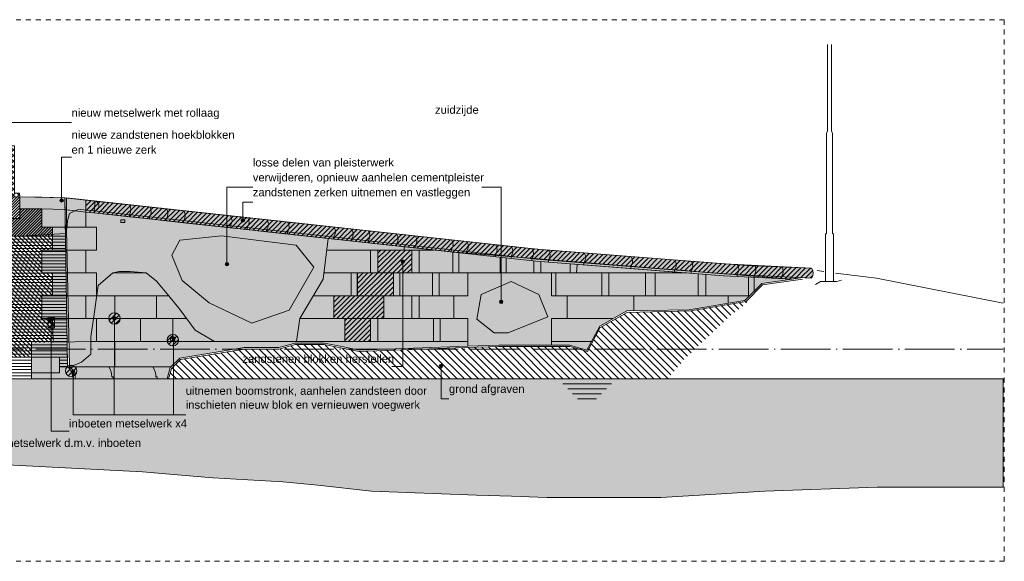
# Model space of a CAD drawing. Extents: x -251883 to 250656, y 0 to 909157.
# Tile 50 of 70: x 7424 to 27250, y 540829 to 551729. Entities that reach past the tile are written whole.
import ezdxf

# ---------------------------------------------------------------- set-up
doc = ezdxf.new("R2010")
doc.units = 0
doc.header["$MEASUREMENT"] = 0
doc.linetypes.add('DASHDOT', pattern=[1250, 1000, -112.5, 25, -112.5])
doc.linetypes.add('DASHED', pattern=[200, 100, -100])
doc.layers.add('A-0070-SYMBOOL', color=8, linetype='Continuous')
doc.layers.add('A-1100-TXT+MT-SO', color=7, linetype='Continuous')
pattern_1 = [(45, (0, 0), (-49.497475, 49.497475), [])]
pattern_2 = [(135, (0, 0), (-56.568542, -56.568542), []), (45, (0, 0), (-56.568542, 56.568542), [])]

# ---------------------------------------------------------------- blocks, each defined once
blk = doc.blocks.new('M-MAATREGELEN_467')
at = {"linetype": 'Continuous', "lineweight": 5}
h = blk.add_hatch(dxfattribs=at)
h.set_pattern_fill('@AV103', color=213, style=0, pattern_type=0)
h.set_pattern_definition(pattern_2)
h.paths.add_polyline_path([(158000, -31683), (158000, -31600), (158200, -31600), (158200, -30650), (158350, -30650), (158350, -31600), (170100, -31600), (170100, -30650), (170300, -30650), (170300, -31600), (170400, -31600), (170412, -31673)], flags=0)
h = blk.add_hatch(dxfattribs=at)
h.set_pattern_fill('@AV106', color=231, style=0, pattern_type=0)
h.set_pattern_definition([(45, (0, 0), (-28.284271, 28.284271), [])])
h.paths.add_polyline_path([(157524, -32466), (166840, -32466), (166840, -32715), (167600, -32715), (167600, -32466), (171065, -32466), (171065, -32287), (170850, -32287), (170853, -31917), (170412, -31917), (170412, -31673), (167177, -31683), (162177, -31683), (157393, -31683), (157406, -31861), (157498, -31901)], flags=0)
for color, points in [(254, [(171328, -32415), (170412, -32466), (167280, -32466), (166930, -32500), (166840, -32560), (166840, -32220), (168328, -32220), (169190, -32220), (169190, -32110), (170412, -32110), (170412, -31673), (171317, -31694)]), (254, [(171741, -31982), (171300, -31934), (170853, -31917), (170412, -31917), (170412, -31673), (170850, -31683), (171317, -31694), (171741, -31740)]), (254, [(171347, -32340), (171347, -31697), (171925, -31760), (171903, -31959), (171621, -31928), (171571, -31940), (171491, -31970), (171411, -32010), (171371, -32160), (171361, -32250)]), (254, [(170850, -32287), (170853, -31917), (171300, -31934), (171741, -31982), (171741, -32287)]), (8, [(171903, -32000), (171903, -31959), (171925, -31760), (180823, -32732), (184594, -33025), (186352, -33110, -0.331341), (186348, -33310), (186161, -33301), (185961, -33332), (184579, -33264), (180801, -32971)]), (254, [(171410, -35071), (171347, -32340), (171361, -32250), (171371, -32160), (171411, -32010), (171491, -31970), (171571, -31940), (171621, -31928), (171903, -31959), (171903, -32000), (172611, -32077), (173020, -32121), (173357, -32158), (173706, -32196), (174646, -32299), (174989, -32336), (175379, -32379), (176615, -32514), (176516, -33331), (176050, -34127), (175980, -34587), (175418, -34587), (174330, -34587), (173940, -34361), (173640, -33951), (173410, -33667), (173160, -33371), (172950, -33207), (172630, -33181), (172410, -33181), (172280, -33207), (172230, -33250), (171984, -33461), (171966, -33594), (171910, -33991), (171840, -34491), (171840, -34841), (171650, -35001), (171490, -35069)]), (254, [(171065, -32287), (171955, -32287), (171955, -32747), (171065, -32747)]), (253, [(173630, -32550), (174470, -32460), (175970, -32650), (176330, -33090), (175830, -33960), (175080, -34220), (174220, -33810), (173680, -33360), (173470, -32850)]), (8, [(171410, -35100), (171410, -35071), (171490, -35069), (171650, -35001), (171840, -34841), (171840, -34491), (171891, -34127), (171910, -33991), (171944, -33751), (171966, -33594), (171984, -33461), (172230, -33250), (172280, -33207), (172410, -33181), (172630, -33181), (172950, -33207), (173160, -33371), (173410, -33667), (173640, -33951), (173940, -34361), (174330, -34587), (175418, -34587), (175980, -34587), (176050, -34127), (176516, -33331), (176615, -32514), (180801, -32971), (182459, -33100), (184579, -33264), (185961, -33332), (185347, -33421), (185007, -33762), (183887, -33950), (182630, -33973), (182086, -34281), (181825, -34763), (181474, -34661), (181116, -34661), (181116, -34127), (181431, -34127), (181431, -33667), (181113, -33667), (181113, -33207), (179430, -33207), (179430, -33667), (179150, -33667), (179150, -34127), (179430, -34127), (179430, -34680), (177244, -34761), (176892, -34691), (176540, -34621), (175956, -34621), (175624, -34710), (174926, -34710), (173628, -34923), (173452, -35100)]), (254, [(171741, -32747), (171741, -33207), (170850, -33207), (170850, -32747)]), (254, [(171065, -33207), (171955, -33207), (171955, -33667), (171065, -33667)]), (254, [(179430, -34127), (179150, -34127), (179150, -33667), (179430, -33667), (179430, -33207), (181113, -33207), (181113, -33667), (181431, -33667), (181431, -34127), (181116, -34127), (181116, -34503), (181116, -34661), (180056, -34661), (179430, -34680)]), (253, [(179610, -34140), (179700, -33640), (180300, -33380), (180860, -33640), (181040, -34090), (180240, -34410), (179960, -34410)]), (254, [(170850, -33667), (171741, -33667), (171741, -34127), (170850, -34127)]), (254, [(171070, -34124), (171955, -34127), (171955, -34587), (171077, -34602)]), (254, [(170646, -34587), (171364, -34587), (171372, -35100), (171210, -35100), (171210, -34902), (170646, -34902)]), (8, [(170646, -35220), (170646, -34902), (171210, -34902), (171210, -35100), (171372, -35100, -0.236169), (171472, -35300), (171492, -35300), (171492, -35340), (170641, -35340)]), (8, [(173452, -35100), (173438, -35114), (173376, -35340), (171522, -35340), (171522, -35270), (171500, -35270, 0.28015), (171410, -35100)]), (111, [(135732, -37882), (135732, -35340), (190212, -35340), (190212, -37521), (187671, -37521), (185410, -37600), (183324, -37730), (181018, -37730), (180312, -37700), (179607, -37680), (178901, -37650), (177490, -37600), (176408, -37480), (175703, -37410), (174997, -37370), (174292, -37330), (173586, -37270), (172880, -37210), (168976, -37010), (168271, -37010), (167565, -37000), (166859, -37000), (165778, -37000), (165073, -37000), (164367, -37000), (163661, -37030), (162956, -37030), (162250, -37030), (161544, -37040), (160463, -37020), (159758, -37030), (159052, -37070), (158346, -37060), (157641, -37110), (156935, -37090), (156229, -37160), (155148, -37170), (154443, -37180), (153361, -37200), (152280, -37220), (151199, -37230), (150118, -37250), (149412, -37270), (148707, -37290), (148001, -37310), (146920, -37310), (146214, -37370), (145509, -37390), (144803, -37410), (143722, -37370), (143016, -37480), (142311, -37500), (140524, -37480), (139818, -37590), (139113, -37610), (137701, -37730), (136996, -37820), (136290, -37850)])]:
    blk.add_hatch(color=color, dxfattribs=at).paths.add_polyline_path(points, flags=0)
h = blk.add_hatch(dxfattribs=at)
h.set_pattern_fill('@AV093', color=154, style=0, pattern_type=0)
h.set_pattern_definition(pattern_1)
h.paths.add_polyline_path([(171741, -31740), (175750, -32176), (179410, -32578), (180304, -32675), (180700, -32718), (181056, -32750), (185050, -33060), (186352, -33110, -0.33131), (186348, -33310), (186161, -33301), (185950, -33333), (179096, -32785), (171903, -32000), (171741, -31982)], flags=0)
h = blk.add_hatch(dxfattribs=at)
h.set_pattern_fill('@AVMWH2', color=251, style=0, pattern_type=0)
h.set_pattern_definition([(0, (0, 0), (0, 62.5), [])])
h.paths.add_polyline_path([(170641, -35340), (170646, -34902), (171210, -34902), (171210, -35100), (171372, -35100), (171328, -32415), (170412, -32466), (167280, -32466), (167090, -33220), (167090, -34020), (166920, -34020), (166920, -33220), (167090, -33220), (167280, -32466), (166930, -32500), (166840, -32560), (166840, -32715), (166920, -32715), (166920, -33090), (166810, -33090), (166810, -33466), (166920, -33466), (166920, -33778), (166810, -33778), (166810, -34090), (166920, -34090), (166920, -34527), (166810, -34527), (166810, -34902), (169950, -34902), (169950, -35340)], flags=0)
h = blk.add_hatch(dxfattribs=at)
h.set_pattern_fill('@AV058', color=30, style=0, pattern_type=0)
h.set_pattern_definition([(135, (0, 0), (-42.426407, -42.426407), [])])
h.paths.add_polyline_path([(167600, -32466), (167600, -32600), (167600, -32715), (167600, -33207), (170100, -33207), (170100, -34450), (168950, -34450), (168450, -34550), (168080, -34902), (170646, -34902), (170650, -34610), (171077, -34602), (171070, -34124), (170850, -34127), (170850, -33667), (171065, -33667), (171065, -33207), (170850, -33207), (170850, -32747), (171065, -32747), (171065, -32466), (170850, -32466), (170855, -32463)], flags=0)
h = blk.add_hatch(dxfattribs=at)
h.set_pattern_fill('@AV093', color=154, style=0, pattern_type=0)
h.set_pattern_definition(pattern_1)
h.paths.add_polyline_path([(178300, -32747), (177620, -32747), (177620, -33207), (177200, -33207), (177200, -33667), (176730, -33667), (176730, -34127), (176950, -34127), (176950, -34587), (177470, -34587), (177470, -34127), (177740, -34127), (177740, -33667), (177930, -33667), (177930, -33207), (178300, -33207)], flags=0)
h = blk.add_hatch(dxfattribs=at)
h.set_pattern_fill('@GA03b', color=92, style=0, pattern_type=0)
h.set_pattern_definition([(135, (0, 0), (-70.71068, -70.71068), [])])
h.paths.add_polyline_path([(173404, -35340), (173464, -35130), (173644, -34950), (174880, -34748), (175621, -34740), (175960, -34651), (176510, -34651), (177240, -34791), (179980, -34691), (181486, -34691), (181840, -34791), (182090, -34311), (182641, -34001), (183910, -33971), (185102, -33767), (184723, -34061), (183790, -34941), (183450, -35340)], flags=0)
h = blk.add_hatch(dxfattribs=at)
h.set_pattern_fill('@AV093', color=154, style=0, pattern_type=0)
h.set_pattern_definition(pattern_1)
h.paths.add_polyline_path([(172220, -34060, 1), (172410, -34190, 1)], flags=0)
h = blk.add_hatch(dxfattribs=at)
h.set_pattern_fill('@AV103', color=213, style=0, pattern_type=0)
h.set_pattern_definition(pattern_2)
h.paths.add_polyline_path([(170978, -34314), (170978, -34100), (171108, -34100), (171108, -34314)], flags=0)
h = blk.add_hatch(dxfattribs=at)
h.set_pattern_fill('@AV093', color=154, style=0, pattern_type=0)
h.set_pattern_definition(pattern_1)
h.paths.add_polyline_path([(173395, -34495, 1), (173585, -34625, 1)], flags=0)
h = blk.add_hatch(dxfattribs=at)
h.set_pattern_fill('@AV093', color=154, style=0, pattern_type=0)
h.set_pattern_definition(pattern_1)
h.paths.add_polyline_path([(171346, -35115, 1), (171536, -35245, 1)], flags=0)
at = {"color": 7, "linetype": 'DASHED', "lineweight": 0}
blk.add_lwpolyline([(135732, -39011), (135732, -28111), (190232, -28111), (190232, -39011)], close=True, dxfattribs=at)
at = {"color": 8, "linetype": 'Continuous', "lineweight": 5}
for points in [[(186632, -33380), (186632, -32430), (186652, -32410), (186652, -30400), (186671, -30350), (186671, -28610)], [(186791, -33380), (186791, -32430), (186771, -32410), (186771, -30400), (186752, -30350), (186752, -28610)], [(170412, -31673), (170412, -32110), (169190, -32110), (169190, -32220), (166840, -32220)], [(170412, -31673), (171317, -31694), (171372, -35100)], [(171347, -31697), (180823, -32732), (184594, -33025), (186352, -33110)], [(171903, -32000), (171903, -31959), (171925, -31760)], [(171903, -31959), (171621, -31928), (171571, -31940), (171491, -31970), (171411, -32010), (171371, -32160), (171361, -32250), (171347, -32340)], [(171903, -31959), (180804, -32931), (184581, -33224), (186348, -33310)], [(171903, -32000), (180801, -32971), (184579, -33264), (185961, -33332)], [(171328, -32415), (170412, -32466), (167280, -32466), (166930, -32500), (166840, -32560)], [(171410, -35071), (171490, -35069), (171650, -35001), (171840, -34841), (171840, -34491), (171910, -33991), (171984, -33461), (172280, -33207), (172410, -33181), (172630, -33181), (172950, -33207), (173160, -33371), (173410, -33667), (173640, -33951), (173940, -34361), (174330, -34587), (175418, -34587), (175980, -34587), (176050, -34127), (176516, -33331), (176615, -32514)], [(178150, -32747), (178150, -32681)], [(178748, -32747), (176587, -32747)], [(177470, -32747), (177470, -33207)], [(177620, -32747), (177620, -33207)], [(178300, -32747), (178300, -33207)], [(178450, -32747), (178450, -33207)], [(179130, -32788), (179130, -33207)], [(179250, -32809), (179250, -33207)], [(180080, -32887), (180080, -33207)], [(180200, -32905), (180200, -33207)], [(180760, -32966), (180760, -33207)], [(180900, -32979), (180900, -33207)], [(181490, -33207), (181490, -33024)], [(181630, -33035), (181617, -33207)], [(172950, -33207), (172280, -33207)], [(183838, -33207), (176531, -33207)], [(177080, -33207), (177080, -33667)], [(177210, -33207), (177210, -33667)], [(177930, -33207), (177930, -33667)], [(178060, -33207), (178060, -33667)], [(178720, -33207), (178720, -33667)], [(178850, -33207), (178850, -33667)], [(181116, -34661), (181116, -34127), (181431, -34127), (181431, -33667), (181113, -33667), (181113, -33207), (179430, -33207), (179430, -33667), (179150, -33667), (179150, -34127), (179430, -34127), (179430, -34680)], [(181200, -33207), (181200, -33667)], [(182130, -33207), (182130, -33667)], [(182270, -33207), (182270, -33667)], [(183010, -33207), (183010, -33667)], [(183200, -33207), (183200, -33667)], [(184070, -33225), (184070, -33667)], [(184220, -33236), (184220, -33667)], [(185080, -33289), (185080, -33667)], [(185195, -33293), (185195, -33573)], [(186461, -33160), (186601, -33180)], [(186831, -33212), (187661, -33310), (190212, -33818)], [(186171, -33335), (185361, -33450), (185031, -33780), (183910, -33971), (182641, -34001), (182090, -34311), (181840, -34791), (181486, -34691), (180981, -34691), (180051, -34691), (179181, -34712), (177240, -34791), (176537, -34651), (175960, -34651), (175621, -34740), (174931, -34740), (173644, -34950), (173464, -35130), (173404, -35340)], [(186431, -33440), (186531, -33380), (186861, -33380), (186951, -33350)], [(173410, -33667), (171955, -33667)], [(172319, -34127), (172319, -33667)], [(173160, -34127), (173160, -33667)], [(179430, -33667), (176319, -33667)], [(176730, -33667), (176730, -34127)], [(177740, -33667), (177740, -34127)], [(178300, -33667), (178300, -34127)], [(178450, -33667), (178450, -34127)], [(181431, -33667), (185101, -33667)], [(182770, -33667), (182770, -33970)], [(184670, -33667), (184670, -33818)], [(173768, -34127), (171891, -34127)], [(172840, -34587), (172840, -34127)], [(173487, -34498), (173487, -34127)], [(179430, -34127), (176050, -34127)], [(176950, -34127), (176950, -34587)], [(177470, -34127), (177470, -34587)], [(177620, -34127), (177620, -34587)], [(178740, -34127), (178740, -34587)], [(178870, -34127), (178870, -34587)], [(181431, -34127), (182359, -34127)], [(178693, -34587), (171840, -34587)], [(172319, -35100), (172319, -34587)], [(179430, -34587), (178693, -34587)], [(181116, -34587), (181921, -34587)], [(170641, -35340), (170646, -35220), (171210, -35220), (171210, -34902), (170646, -34902), (170646, -35220)], [(171372, -35100), (171210, -35100)], [(171410, -35100), (173452, -35100)]]:
    blk.add_lwpolyline(points, dxfattribs=at)
for points in [[(158000, -31683), (158000, -31600), (158200, -31600), (158200, -30650), (158350, -30650), (158350, -31600), (170100, -31600), (170100, -30650), (170300, -30650), (170300, -31600), (170400, -31600), (170412, -31673)], [(157524, -32466), (166840, -32466), (166840, -32715), (167600, -32715), (167600, -32466), (171065, -32466), (171065, -32287), (170850, -32287), (170853, -31917), (170412, -31917), (170412, -31673), (167177, -31683), (167177, -31683), (162177, -31683), (162177, -31683), (157393, -31683), (157406, -31861), (157498, -31901)], [(171741, -31982), (171300, -31934), (170853, -31917), (170412, -31917), (170412, -31673), (170850, -31683), (171317, -31694), (171741, -31740)], [(170850, -32287), (170853, -31917), (171300, -31934), (171741, -31982), (171741, -32287)], [(171065, -32287), (171955, -32287), (171955, -32747), (171065, -32747)], [(172440, -32190), (172520, -32190), (172520, -32140), (172440, -32140)], [(173470, -32850), (173680, -33360), (174220, -33810), (175080, -34220), (175830, -33960), (176330, -33090), (175970, -32650), (174470, -32460), (173630, -32550)], [(171410, -35100), (171410, -35071), (171490, -35069), (171650, -35001), (171840, -34841), (171840, -34491), (171891, -34127), (171910, -33991), (171944, -33751), (171966, -33594), (171984, -33461), (172230, -33250), (172280, -33207), (172410, -33181), (172630, -33181), (172950, -33207), (173160, -33371), (173410, -33667), (173640, -33951), (173940, -34361), (174330, -34587), (175418, -34587), (175980, -34587), (176050, -34127), (176516, -33331), (176615, -32514), (180801, -32971), (182459, -33100), (184579, -33264), (185961, -33332), (185347, -33421), (185007, -33762), (183887, -33950), (182630, -33973), (182086, -34281), (181825, -34763), (181474, -34661), (181116, -34661), (181116, -34127), (181431, -34127), (181431, -33667), (181113, -33667), (181113, -33207), (179430, -33207), (179430, -33667), (179150, -33667), (179150, -34127), (179430, -34127), (179430, -34680), (177244, -34761), (176892, -34691), (176540, -34621), (175956, -34621), (175624, -34710), (174926, -34710), (173628, -34923), (173452, -35100)], [(170850, -32747), (170850, -33207), (171741, -33207), (171741, -32747)], [(171065, -33207), (171955, -33207), (171955, -33667), (171065, -33667)], [(179610, -34140), (179700, -33640), (180300, -33380), (180860, -33640), (181040, -34090), (180240, -34410), (179960, -34410)], [(170850, -33667), (171741, -33667), (171741, -34127), (170850, -34127)], [(170978, -34314), (170978, -34100), (171108, -34100), (171108, -34314)], [(171070, -34124), (171955, -34127), (171955, -34587), (171077, -34602)], [(170646, -34587), (171364, -34587), (171372, -35100), (171210, -35100), (171210, -34902), (170646, -34902)]]:
    blk.add_lwpolyline(points, close=True, dxfattribs=at)
at = {"color": 254, "linetype": 'Continuous', "lineweight": 5}
for points in [[(171328, -32415), (170412, -32466), (167280, -32466), (166930, -32500), (166840, -32560), (166840, -32220), (168328, -32220), (169190, -32220), (169190, -32110), (170412, -32110), (170412, -31673), (171317, -31694)], [(171347, -32340), (171347, -31697), (171925, -31760), (171903, -31959), (171621, -31928), (171571, -31940), (171491, -31970), (171411, -32010), (171371, -32160), (171361, -32250)], [(171410, -35071), (171347, -32340), (171361, -32250), (171371, -32160), (171411, -32010), (171491, -31970), (171571, -31940), (171621, -31928), (171903, -31959), (171903, -32000), (172611, -32077), (173020, -32121), (173357, -32158), (173706, -32196), (174646, -32299), (174989, -32336), (175379, -32379), (176615, -32514), (176516, -33331), (176050, -34127), (175980, -34587), (175418, -34587), (174330, -34587), (173940, -34361), (173640, -33951), (173410, -33667), (173160, -33371), (172950, -33207), (172630, -33181), (172410, -33181), (172280, -33207), (172230, -33250), (171984, -33461), (171966, -33594), (171910, -33991), (171840, -34491), (171840, -34841), (171650, -35001), (171490, -35069)], [(179430, -34680), (179430, -34680), (180056, -34661), (181116, -34661), (181116, -34503), (181116, -34503), (181116, -34127), (181431, -34127), (181431, -33667), (181113, -33667), (181113, -33207), (179430, -33207), (179430, -33667), (179150, -33667), (179150, -34127), (179430, -34127)]]:
    blk.add_lwpolyline(points, close=True, dxfattribs=at)
at = {"color": 154, "linetype": 'Continuous', "lineweight": 5}
blk.add_lwpolyline([(171741, -31740), (175750, -32176), (179410, -32578), (180304, -32675), (180700, -32718), (181056, -32750), (185050, -33060), (186352, -33110, -0.33131), (186348, -33310), (186161, -33301), (185950, -33333), (179096, -32785), (171903, -32000), (171741, -31982)], format="xyb", close=True, dxfattribs=at)
at = {"color": 8, "linetype": 'Continuous', "lineweight": 5}
for points in [[(171903, -32000), (171903, -31959), (171925, -31760), (180823, -32732), (184594, -33025), (186352, -33110, -0.331341), (186348, -33310), (186161, -33301), (185961, -33332), (184579, -33264), (180801, -32971)], [(170646, -35220), (170646, -34902), (171210, -34902), (171210, -35100), (171372, -35100, -0.236169), (171472, -35300), (171492, -35300), (171492, -35340), (170641, -35340)], [(171410, -35100, -0.28015), (171500, -35270), (171522, -35270), (171522, -35340), (173376, -35340), (173438, -35114), (173452, -35100)]]:
    blk.add_lwpolyline(points, format="xyb", close=True, dxfattribs=at)
for points in [[(171903, -31959, 0.868081), (171925, -31760)], [(172615, -31836, -0.331341), (172611, -32037), (172611, -32077)], [(173024, -31880, -0.331341), (173020, -32081), (173020, -32121)], [(173361, -31917, -0.331341), (173357, -32118), (173357, -32158)], [(173710, -31955, -0.331341), (173706, -32156), (173706, -32196)], [(174650, -32058, -0.331341), (174646, -32259), (174646, -32299)], [(174994, -32095, -0.331341), (174989, -32296), (174989, -32336)], [(175383, -32138, -0.331341), (175379, -32339), (175379, -32379)], [(175801, -32184, -0.331341), (175797, -32384), (175797, -32425)], [(175801, -32184, -0.331341), (175797, -32384), (175797, -32425)], [(176732, -32285, -0.331341), (176727, -32486), (176727, -32526)], [(177090, -32324, -0.331341), (177086, -32525), (177086, -32565)], [(177427, -32361, -0.331341), (177423, -32562), (177423, -32602)], [(177995, -32423, -0.331341), (177991, -32624), (177991, -32664)], [(178374, -32464, -0.331341), (178370, -32665), (178370, -32705)], [(179101, -32544, -0.331341), (179096, -32745), (179096, -32785)], [(179410, -32578, -0.331341), (179406, -32778), (179406, -32819)], [(179988, -32641, -0.331341), (179984, -32841), (179984, -32882)], [(180304, -32675, -0.331341), (180299, -32876), (180299, -32916)], [(180721, -32721, -0.331341), (180717, -32921), (180717, -32962)], [(181055, -32749, -0.331341), (181051, -32950), (181051, -32990)], [(181773, -32805, -0.331341), (181768, -33005), (181768, -33046)], [(182716, -32878, -0.331341), (182712, -33079), (182712, -33119)], [(183597, -32946, -0.331341), (183593, -33147), (183593, -33187)], [(183931, -32974, -0.331341), (183927, -33175), (183927, -33215)], [(184856, -33035, -0.331341), (184852, -33236), (184852, -33276)], [(185199, -33052, -0.331341), (185195, -33253), (185195, -33293)], [(185750, -33079, -0.331341), (185745, -33279), (185745, -33320)], [(186352, -33110, -0.331341), (186348, -33310)], [(171372, -35100, -0.236068), (171472, -35300), (171492, -35300), (171492, -35340)], [(172201, -35100, -0.150368), (172261, -35300), (172286, -35300), (172286, -35340)], [(173090, -35100, -0.150368), (173150, -35300), (173175, -35300), (173175, -35340)]]:
    blk.add_lwpolyline(points, format="xyb", dxfattribs=at)
at = {"color": 154, "linetype": 'Continuous', "lineweight": 5}
blk.add_lwpolyline([(178300, -32747), (177620, -32747), (177620, -33207), (177200, -33207), (177200, -33667), (176730, -33667), (176730, -34127), (176950, -34127), (176950, -34587), (177470, -34587), (177470, -34127), (177740, -34127), (177740, -33667), (177930, -33667), (177930, -33207), (178300, -33207)], close=True, dxfattribs=at)
at = {"color": 8, "linetype": 'DASHDOT', "lineweight": 5}
blk.add_lwpolyline([(135732, -34740), (190212, -34740)], dxfattribs=at)
at = {"color": 111, "linetype": 'Continuous', "lineweight": 5}
blk.add_lwpolyline([(168976, -37010), (172880, -37210), (173586, -37270), (174292, -37330), (174997, -37370), (175703, -37410), (176408, -37480), (177490, -37600), (178901, -37650), (179607, -37680), (180312, -37700), (181018, -37730), (183324, -37730), (185410, -37600), (187671, -37521), (190212, -37521), (190212, -35340), (135732, -35340)], dxfattribs=at)
at = {"color": 251, "linetype": 'Continuous', "lineweight": 5}
for points in [[(135732, -35340), (190212, -35340)], [(182321, -35440), (181340, -35440)], [(182221, -35540), (181440, -35540)], [(182121, -35640), (181540, -35640)], [(182021, -35740), (181640, -35740)]]:
    blk.add_lwpolyline(points, dxfattribs=at)
at = {"color": 11, "linetype": 'Continuous', "lineweight": 13}
blk.add_lwpolyline([(190212, -37521), (187671, -37521), (185410, -37600), (183324, -37730), (181018, -37730), (180312, -37700), (179607, -37680), (178901, -37650), (177490, -37600), (176408, -37480), (175703, -37410), (174997, -37370), (174292, -37330), (173586, -37270), (172880, -37210), (168976, -37010)], dxfattribs=at)
at = {"color": 154, "linetype": 'Continuous', "lineweight": 5}
for centre in [(172315, -34125), (173490, -34560), (171441, -35180)]:
    blk.add_circle(centre, 115, dxfattribs=at)
at = {"color": 8, "linetype": 'Continuous', "lineweight": 5}
blk.add_circle((173487, -34542), 44.6, dxfattribs=at)
at = {"layer": 'A-0070-SYMBOOL', "color": 8, "linetype": 'Continuous', "lineweight": 5}
for points in [[(169500, -31950), (169500, -30183), (171450, -30183)], [(171250, -31748), (171250, -30880), (171450, -30880)], [(174580, -33030), (174580, -31484), (175100, -31484)], [(180100, -33790), (180100, -31484), (179710, -31484)], [(174900, -32149), (174900, -31784), (175100, -31784)], [(178120, -32980), (178120, -35090), (177900, -35090)], [(171040, -34142), (171040, -36390), (171400, -36390)], [(172315, -34125), (172310, -36060), (173750, -36060)], [(173505, -34527), (173505, -36060), (173750, -36060)], [(178890, -35080), (178890, -35740), (179050, -35740)], [(171481, -35190), (171481, -36060), (173505, -36060)]]:
    blk.add_lwpolyline(points, dxfattribs=at)
for points in [[(171285, -31748), (171275, -31772), (171250, -31783), (171225, -31772), (171215, -31748), (171225, -31723), (171250, -31713), (171275, -31723)], [(171275, -31748), (171268, -31765), (171250, -31773), (171232, -31765), (171225, -31748), (171232, -31730), (171250, -31723), (171268, -31730)], [(171265, -31748), (171261, -31758), (171250, -31763), (171239, -31758), (171235, -31748), (171239, -31737), (171250, -31733), (171261, -31737)], [(171255, -31748), (171254, -31751), (171250, -31753), (171246, -31751), (171245, -31748), (171246, -31744), (171250, -31743), (171254, -31744)], [(174935, -32149), (174925, -32174), (174900, -32184), (174875, -32174), (174865, -32149), (174875, -32124), (174900, -32114), (174925, -32124)], [(174925, -32149), (174918, -32166), (174900, -32174), (174882, -32166), (174875, -32149), (174882, -32131), (174900, -32124), (174918, -32131)], [(174915, -32149), (174911, -32159), (174900, -32164), (174889, -32159), (174885, -32149), (174889, -32138), (174900, -32134), (174911, -32138)], [(174905, -32149), (174904, -32152), (174900, -32154), (174896, -32152), (174895, -32149), (174896, -32145), (174900, -32144), (174904, -32145)], [(174615, -33030), (174605, -33055), (174580, -33065), (174555, -33055), (174545, -33030), (174555, -33005), (174580, -32995), (174605, -33005)], [(174605, -33030), (174598, -33048), (174580, -33055), (174562, -33048), (174555, -33030), (174562, -33012), (174580, -33005), (174598, -33012)], [(174595, -33030), (174591, -33041), (174580, -33045), (174569, -33041), (174565, -33030), (174569, -33019), (174580, -33015), (174591, -33019)], [(174585, -33030), (174584, -33034), (174580, -33035), (174576, -33034), (174575, -33030), (174576, -33026), (174580, -33025), (174584, -33026)], [(178085, -32980), (178095, -33005), (178120, -33015), (178145, -33005), (178155, -32980), (178145, -32955), (178120, -32945), (178095, -32955)], [(178095, -32980), (178102, -32998), (178120, -33005), (178138, -32998), (178145, -32980), (178138, -32962), (178120, -32955), (178102, -32962)], [(178105, -32980), (178109, -32991), (178120, -32995), (178131, -32991), (178135, -32980), (178131, -32969), (178120, -32965), (178109, -32969)], [(178115, -32980), (178116, -32984), (178120, -32985), (178124, -32984), (178125, -32980), (178124, -32976), (178120, -32975), (178116, -32976)], [(180135, -33790), (180125, -33815), (180100, -33825), (180075, -33815), (180065, -33790), (180075, -33765), (180100, -33755), (180125, -33765)], [(180125, -33790), (180118, -33808), (180100, -33815), (180082, -33808), (180075, -33790), (180082, -33772), (180100, -33765), (180118, -33772)], [(180115, -33790), (180111, -33801), (180100, -33805), (180089, -33801), (180085, -33790), (180089, -33779), (180100, -33775), (180111, -33779)], [(180105, -33790), (180104, -33794), (180100, -33795), (180096, -33794), (180095, -33790), (180096, -33786), (180100, -33785), (180104, -33786)], [(172350, -34125), (172340, -34150), (172315, -34160), (172290, -34150), (172280, -34125), (172290, -34100), (172315, -34090), (172340, -34100)], [(171075, -34142), (171065, -34167), (171040, -34177), (171015, -34167), (171005, -34142), (171015, -34118), (171040, -34107), (171065, -34118)], [(171065, -34142), (171058, -34160), (171040, -34167), (171022, -34160), (171015, -34142), (171022, -34125), (171040, -34117), (171058, -34125)], [(171055, -34142), (171051, -34153), (171040, -34157), (171029, -34153), (171025, -34142), (171029, -34132), (171040, -34127), (171051, -34132)], [(171045, -34142), (171044, -34146), (171040, -34147), (171036, -34146), (171035, -34142), (171036, -34139), (171040, -34137), (171044, -34139)], [(172340, -34125), (172333, -34143), (172315, -34150), (172297, -34143), (172290, -34125), (172297, -34107), (172315, -34100), (172333, -34107)], [(172330, -34125), (172326, -34136), (172315, -34140), (172304, -34136), (172300, -34125), (172304, -34114), (172315, -34110), (172326, -34114)], [(172320, -34125), (172319, -34129), (172315, -34130), (172311, -34129), (172310, -34125), (172311, -34121), (172315, -34120), (172319, -34121)], [(173540, -34527), (173529, -34552), (173505, -34562), (173480, -34552), (173470, -34527), (173480, -34502), (173505, -34492), (173529, -34502)], [(173530, -34527), (173522, -34544), (173505, -34552), (173487, -34544), (173480, -34527), (173487, -34509), (173505, -34502), (173522, -34509)], [(173520, -34527), (173515, -34537), (173505, -34542), (173494, -34537), (173490, -34527), (173494, -34516), (173505, -34512), (173515, -34516)], [(173510, -34527), (173508, -34530), (173505, -34532), (173501, -34530), (173500, -34527), (173501, -34523), (173505, -34522), (173508, -34523)], [(178925, -35080), (178915, -35105), (178890, -35115), (178865, -35105), (178855, -35080), (178865, -35055), (178890, -35045), (178915, -35055)], [(178915, -35080), (178908, -35098), (178890, -35105), (178872, -35098), (178865, -35080), (178872, -35062), (178890, -35055), (178908, -35062)], [(178905, -35080), (178901, -35091), (178890, -35095), (178879, -35091), (178875, -35080), (178879, -35069), (178890, -35065), (178901, -35069)], [(178895, -35080), (178894, -35084), (178890, -35085), (178886, -35084), (178885, -35080), (178886, -35076), (178890, -35075), (178894, -35076)], [(171516, -35190), (171505, -35215), (171481, -35225), (171456, -35215), (171446, -35190), (171456, -35165), (171481, -35155), (171505, -35165)], [(171506, -35190), (171498, -35208), (171481, -35215), (171463, -35208), (171456, -35190), (171463, -35172), (171481, -35165), (171498, -35172)], [(171496, -35190), (171491, -35201), (171481, -35205), (171470, -35201), (171466, -35190), (171470, -35179), (171481, -35175), (171491, -35179)], [(171486, -35190), (171484, -35194), (171481, -35195), (171477, -35194), (171476, -35190), (171477, -35186), (171481, -35185), (171484, -35186)]]:
    blk.add_lwpolyline(points, close=True, dxfattribs=at)
at = {"layer": 'A-0070-SYMBOOL', "color": 7, "linetype": 'Continuous', "char_height": 162, "attachment_point": 7, "line_spacing_factor": 0.933333}
for s, insert in [('{\\fArial|b0|i0|c12|p0;nieuw metselwerk met rollaag}', (171450, -30113)), ('{\\fArial|b0|i0|c12|p0;nieuwe zandstenen hoekblokken}', (171450, -30510)), ('{\\fArial|b0|i0|c12|p0;en 1 nieuwe zerk}', (171450, -30810)), ('{\\fArial|b0|i0|c12|p0;losse delen van pleisterwerk}', (175100, -31114)), ('{\\fArial|b0|i0|c12|p0;verwijderen, opnieuw aanhelen cementpleister}', (175100, -31414)), ('{\\fArial|b0|i0|c12|p0;zandstenen zerken uitnemen en vastleggen}', (175100, -31714)), ('{\\fArial|b0|i0|c12|p0;zandstenen blokken herstellen}', (174890, -35020)), ('{\\fArial|b0|i0|c12|p0;uitnemen boomstronk, aanhelen zandsteen door }', (173750, -35690)), ('{\\fArial|b0|i0|c12|p0;grond afgraven}', (179050, -35670)), ('{\\fArial|b0|i0|c12|p0;inschieten nieuw blok en vernieuwen voegwerk}', (173750, -35990)), ('{\\fArial|b0|i0|c12|p0;inboeten metselwerk x4}', (171400, -36320)), ('{\\fArial|b0|i0|c12|p0;slopen leidingen en aanvullen metselwerk d.m.v. inboeten}', (167050, -36758))]:
    blk.add_mtext(s, dxfattribs=dict(at, insert=insert))
at = {"layer": 'A-1100-TXT+MT-SO', "color": 7, "linetype": 'Continuous', "insert": (178769, -30053), "char_height": 162, "attachment_point": 7, "line_spacing_factor": 0.933333}
blk.add_mtext('{\\fArial|b0|i0|c12|p0;zuidzijde}', dxfattribs=at)

msp = doc.modelspace()

# ---------------------------------------------------------------- block references
msp.add_blockref('M-MAATREGELEN_467', (-162982, 579840))

doc.saveas('drawing.dxf')
